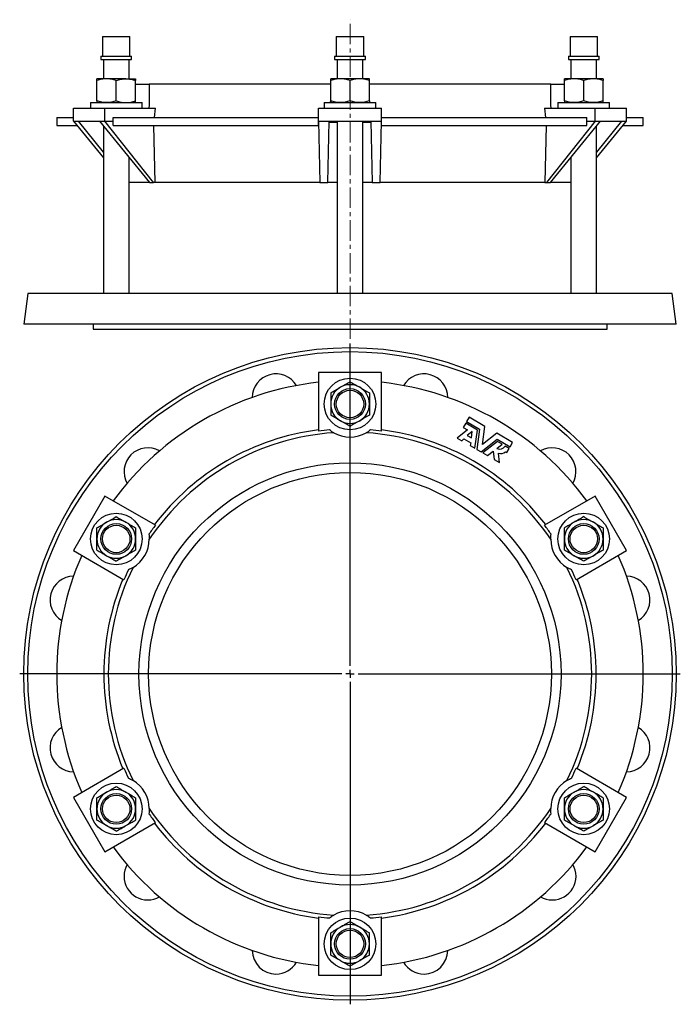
# Model space of a CAD drawing. Header units: millimetres. Extents: x 17 to 840, y -526 to 602.
# Tile 1 of 2: x 17 to 427, y -9 to 602. Entities that reach past the tile are written whole.
import ezdxf

# ---------------------------------------------------------------- set-up
doc = ezdxf.new("R2010")
doc.units = ezdxf.units.MM
doc.linetypes.add('CENTERX2', pattern=[20.32, 12.7, -2.54, 2.54, -2.54])
doc.layers.add('FORMAT', color=7, linetype='Continuous')

# ---------------------------------------------------------------- blocks, each defined once
blk = doc.blocks.new('SW_CENTERMARKSYMBOL_0')
at = {"layer": 'FORMAT', "color": 0}
for p, q in [((0, 5), (0, 205)), ((-5, 0), (-205, 0)), ((0, 0), (-2.5, 0)), ((0, 0), (0, 2.5)), ((0, 0), (0, -2.5)), ((0, 0), (2.5, 0)), ((5, 0), (205, 0)), ((0, -5), (0, -205))]:
    blk.add_line(p, q, dxfattribs=at)

msp = doc.modelspace()

# ---------------------------------------------------------------- linework, layer by layer
at = {"color": 7, "linetype": 'Continuous', "lineweight": 25}
for p, q in [((68.19, 592.01), (68.19, 579.74)), ((68.19, 592.01), (85.19, 592.01)), ((85.19, 579.74), (85.19, 592.01)), ((213.25, 592.01), (213.25, 579.74)), ((213.25, 592.01), (230.25, 592.01)), ((230.25, 579.74), (230.25, 592.01)), ((358.31, 592.01), (358.31, 579.74)), ((358.31, 592.01), (359.45, 592.01)), ((359.45, 592.01), (375.31, 592.01)), ((375.31, 579.74), (375.31, 592.01)), ((67.16, 579.74), (67.16, 577.74)), ((67.16, 579.74), (86.21, 579.74)), ((67.16, 577.74), (86.21, 577.74)), ((68.69, 577.74), (68.69, 565.81)), ((84.69, 565.81), (84.69, 577.74)), ((86.21, 577.74), (86.21, 579.74)), ((212.22, 579.74), (212.22, 577.74)), ((212.22, 579.74), (231.27, 579.74)), ((212.22, 577.74), (231.27, 577.74)), ((213.75, 577.74), (213.75, 565.81)), ((229.75, 565.81), (229.75, 577.74)), ((231.27, 577.74), (231.27, 579.74)), ((357.28, 579.74), (357.28, 577.74)), ((357.28, 579.74), (358.56, 579.74)), ((357.28, 577.74), (358.56, 577.74)), ((358.56, 579.74), (376.33, 579.74)), ((358.56, 577.74), (376.33, 577.74)), ((358.81, 577.74), (358.81, 565.81)), ((374.81, 565.81), (374.81, 577.74)), ((376.33, 577.74), (376.33, 579.74)), ((70.69, 565.81), (64.69, 565.81)), ((64.69, 552.08), (64.69, 564.74)), ((82.69, 565.81), (70.69, 565.81)), ((76.69, 552.08), (76.69, 564.74)), ((82.69, 565.81), (88.69, 565.81)), ((88.69, 552.08), (88.69, 564.74)), ((88.69, 562.51), (97.19, 562.51)), ((209.75, 562.51), (97.19, 562.51)), ((215.75, 565.81), (209.75, 565.81)), ((209.75, 552.08), (209.75, 564.74)), ((227.75, 565.81), (215.75, 565.81)), ((221.75, 552.08), (221.75, 564.74)), ((233.75, 565.81), (227.75, 565.81)), ((233.75, 552.08), (233.75, 564.74)), ((346.31, 562.51), (233.75, 562.51)), ((346.31, 562.51), (354.81, 562.51)), ((360.81, 565.81), (354.81, 565.81)), ((354.81, 552.08), (354.81, 564.74)), ((372.81, 565.81), (360.81, 565.81)), ((366.81, 552.08), (366.81, 564.74)), ((378.81, 565.81), (372.81, 565.81)), ((378.81, 552.08), (378.81, 564.74)), ((60.69, 551.01), (60.69, 547.51)), ((60.69, 551.01), (61.34, 551.01)), ((61.34, 551.01), (92.69, 551.01)), ((92.69, 547.51), (92.69, 551.01)), ((205.75, 551.01), (205.75, 547.51)), ((205.75, 551.01), (217.97, 551.01)), ((217.97, 551.01), (237.75, 551.01)), ((237.75, 547.51), (237.75, 551.01)), ((350.81, 551.01), (350.81, 547.51)), ((350.81, 551.01), (378.38, 551.01)), ((378.38, 551.01), (382.81, 551.01)), ((382.81, 547.51), (382.81, 551.01)), ((50.05, 539.51), (50.05, 547.51)), ((50.05, 547.51), (69.55, 547.51)), ((69.55, 539.51), (69.55, 547.51)), ((69.55, 547.51), (100.97, 547.51)), ((100.32, 541.81), (100.97, 547.51)), ((202.25, 539.51), (202.25, 547.51)), ((202.25, 547.51), (241.25, 547.51)), ((241.25, 539.51), (241.25, 547.51)), ((342.52, 547.51), (343.18, 541.81)), ((342.52, 547.51), (373.94, 547.51)), ((373.94, 539.51), (373.94, 547.51)), ((373.94, 547.51), (393.44, 547.51)), ((393.44, 539.51), (393.44, 547.51)), ((39.75, 541.81), (39.75, 536.81)), ((39.75, 541.81), (50.05, 541.81)), ((50.05, 539.51), (53.35, 539.51)), ((50.05, 539.51), (68.69, 516.73)), ((53.35, 539.51), (66.25, 539.51)), ((68.69, 520.26), (53.35, 539.51)), ((66.25, 539.51), (69.55, 539.51)), ((66.25, 539.51), (97.34, 501.51)), ((69.55, 539.51), (74.79, 539.51)), ((99.84, 501.51), (69.55, 539.51)), ((74.79, 539.51), (74.79, 541.81)), ((74.79, 541.81), (202.25, 541.81)), ((74.79, 536.81), (74.79, 539.51)), ((202.25, 539.51), (208.84, 539.51)), ((202.25, 539.51), (203.04, 501.51)), ((202.25, 536.81), (202.25, 539.51)), ((202.26, 538.76), (202.25, 538.76)), ((208.04, 501.51), (208.84, 539.51)), ((213.75, 538.76), (208.82, 538.76)), ((208.84, 539.51), (234.66, 539.51)), ((213.75, 539.51), (213.75, 432.51)), ((229.75, 432.51), (229.75, 539.51)), ((234.67, 538.76), (229.75, 538.76)), ((234.66, 539.51), (235.45, 501.51)), ((234.66, 539.51), (241.25, 539.51)), ((240.45, 501.51), (241.25, 539.51)), ((241.25, 538.76), (241.23, 538.76)), ((241.25, 541.81), (368.71, 541.81)), ((241.25, 536.81), (241.25, 539.51)), ((373.94, 539.51), (343.65, 501.51)), ((346.15, 501.51), (377.24, 539.51)), ((368.71, 539.51), (368.71, 541.81)), ((368.71, 536.81), (368.71, 539.51)), ((368.71, 539.51), (373.94, 539.51)), ((373.94, 539.51), (377.24, 539.51)), ((390.15, 539.51), (374.81, 520.26)), ((374.81, 516.73), (393.44, 539.51)), ((377.24, 539.51), (390.15, 539.51)), ((390.15, 539.51), (393.44, 539.51)), ((393.44, 541.81), (403.75, 541.81)), ((403.75, 536.81), (403.75, 541.81)), ((39.75, 536.81), (52.26, 536.81)), ((68.69, 536.54), (68.69, 432.51)), ((74.79, 536.81), (202.25, 536.81)), ((100.9, 501.51), (100.01, 536.81)), ((241.25, 536.81), (368.71, 536.81)), ((343.49, 536.81), (342.59, 501.51)), ((374.81, 432.51), (374.81, 536.54)), ((391.24, 536.81), (403.75, 536.81)), ((84.69, 432.51), (84.69, 516.98)), ((358.81, 516.98), (358.81, 432.51)), ((97.34, 501.51), (84.69, 501.51)), ((97.34, 501.51), (99.84, 501.51)), ((100.9, 501.51), (99.84, 501.51)), ((203.04, 501.51), (100.9, 501.51)), ((203.04, 501.51), (208.04, 501.51)), ((213.75, 501.51), (208.04, 501.51)), ((235.45, 501.51), (229.75, 501.51)), ((235.45, 501.51), (240.45, 501.51)), ((342.59, 501.51), (240.45, 501.51)), ((342.59, 501.51), (343.65, 501.51)), ((343.65, 501.51), (346.15, 501.51)), ((358.81, 501.51), (346.15, 501.51)), ((21.75, 432.51), (19.25, 413.51)), ((421.75, 432.51), (21.75, 432.51)), ((424.25, 413.51), (421.75, 432.51)), ((424.25, 413.51), (19.25, 413.51)), ((62.25, 413.51), (62.25, 410.51)), ((62.25, 410.51), (221.75, 410.51)), ((221.75, 410.51), (381.25, 410.51)), ((381.25, 410.51), (381.25, 413.51)), ((241.25, 383.48), (202.25, 383.48)), ((202.25, 383.48), (202.25, 347.19)), ((241.25, 347.19), (241.25, 383.48)), ((295.68, 355.73), (294.14, 353.06)), ((305.52, 350.05), (295.68, 355.73)), ((293.54, 352.03), (292.06, 349.46)), ((292.06, 349.46), (294.59, 348)), ((300.86, 347.8), (293.54, 352.03)), ((294.14, 353.06), (302.15, 348.43)), ((302.15, 348.43), (300.42, 335.84)), ((303.99, 338.92), (305.52, 350.05)), ((294.59, 348), (288.25, 342.86)), ((288.25, 342.86), (291.11, 341.21)), ((291.11, 341.21), (292.47, 342.31)), ((292.47, 342.31), (296.66, 339.89)), ((297.62, 346.87), (294.55, 344.38)), ((294.55, 344.38), (297.08, 342.91)), ((297.08, 342.91), (297.62, 346.87)), ((299.3, 336.48), (300.86, 347.8)), ((312.86, 345.81), (303.99, 338.92)), ((322.7, 340.13), (312.86, 345.81)), ((296.66, 339.89), (296.42, 338.15)), ((296.42, 338.15), (299.3, 336.48)), ((303.11, 334.29), (313.15, 342.09)), ((313.24, 340.66), (304.22, 333.64)), ((312.83, 336.44), (316.13, 338.99)), ((313.15, 342.09), (321.16, 337.46)), ((316.13, 338.99), (313.24, 340.66)), ((320.56, 336.43), (317.99, 337.92)), ((319.08, 333.86), (320.56, 336.43)), ((321.16, 337.46), (322.7, 340.13)), ((300.42, 335.84), (303.11, 334.29)), ((304.22, 333.64), (307.1, 331.98)), ((307.1, 331.98), (310.65, 334.74)), ((310.65, 334.74), (311.28, 329.57)), ((314.63, 327.64), (313.91, 333.49)), ((318.31, 334.3), (319.08, 333.86)), ((311.28, 329.57), (314.63, 327.64)), ((69.55, 306.86), (50.05, 273.09)), ((100.97, 288.72), (69.55, 306.86)), ((373.94, 306.86), (342.52, 288.72)), ((393.44, 273.09), (373.94, 306.86)), ((50.05, 273.09), (81.47, 254.95)), ((362.02, 254.95), (393.44, 273.09)), ((81.47, 138), (50.05, 119.86)), ((393.44, 119.86), (362.02, 138)), ((50.05, 119.86), (69.55, 86.09)), ((373.94, 86.09), (393.44, 119.86)), ((69.55, 86.09), (100.97, 104.23)), ((342.52, 104.23), (373.94, 86.09)), ((202.25, 45.76), (202.25, 9.48)), ((241.25, 9.48), (241.25, 45.76)), ((202.25, 9.48), (241.25, 9.48))]:
    msp.add_line(p, q, dxfattribs=at)
for centre, radius in [((221.75, 196.48), 202.5), ((221.75, 196.48), 200), ((221.75, 363.98), 16), ((221.75, 363.98), 9.53), ((221.75, 363.98), 8.5), ((221.75, 196.48), 131), ((221.75, 196.48), 125), ((76.69, 280.23), 16), ((366.81, 280.23), 16), ((76.69, 280.23), 9.53), ((76.69, 280.23), 8.5), ((366.81, 280.23), 9.52), ((366.81, 280.23), 8.5), ((76.69, 112.73), 16), ((366.81, 112.73), 16), ((76.69, 112.73), 9.53), ((366.81, 112.73), 9.52), ((76.69, 112.73), 8.5), ((366.81, 112.73), 8.5), ((221.75, 28.98), 16), ((221.75, 28.98), 9.53), ((221.75, 28.98), 8.5)]:
    msp.add_circle(centre, radius, dxfattribs=at)
for centre, radius, start, end in [((175.81, 367.93), 14.75, 30.50977, 179.49023), ((267.69, 367.93), 14.75, 0.50977, 149.49023), ((221.75, 196.48), 182, 96.15064, 143.84936), ((221.75, 363.98), 12, 120, 180), ((221.75, 363.98), 12, 60, 120), ((221.75, 363.98), 12, 0, 60), ((221.75, 196.48), 182, 36.15064, 83.84936), ((221.75, 363.98), 12, 180, 240), ((221.75, 363.98), 12, 300, 0), ((221.75, 363.98), 12, 240, 300), ((221.75, 196.48), 150, 93.86015, 146.13985), ((221.75, 196.48), 152.73, 97.33557, 142.66443), ((221.75, 196.48), 151.97, 94.80892, 97.37199), ((221.75, 363.98), 20.5, 240.48869, 299.51131), ((221.75, 196.48), 150, 33.86015, 86.13985), ((221.75, 196.48), 151.97, 82.62801, 85.19108), ((221.75, 196.48), 152.73, 37.33557, 82.66443), ((96.24, 321.99), 14.75, 60.50977, 209.49023), ((314.65, 339.85), 3.86, 242.05228, 330), ((347.26, 321.99), 14.75, 330.50977, 119.49023), ((315.36, 337.94), 4.68, 251.99113, 309.07517), ((76.69, 280.23), 12, 120, 180), ((76.69, 280.23), 12, 60, 120), ((76.69, 280.23), 12, 0, 60), ((221.75, 196.48), 151.97, 142.62801, 145.19108), ((221.75, 196.48), 151.97, 34.80892, 37.37199), ((366.81, 280.23), 12, 120, 180), ((366.81, 280.23), 12, 60, 120), ((366.81, 280.23), 12, 0, 60), ((76.69, 280.23), 12, 180, 240), ((76.69, 280.23), 12, 300, 0), ((76.69, 280.23), 20.5, 300.48869, 359.51131), ((366.81, 280.23), 20.5, 180.48869, 239.51131), ((366.81, 280.23), 12, 180, 240), ((366.81, 280.23), 12, 300, 0), ((221.75, 196.48), 182, 156.15064, 203.84936), ((76.69, 280.23), 12, 240, 300), ((366.81, 280.23), 12, 240, 300), ((221.75, 196.48), 182, 336.15064, 23.84936), ((50.3, 242.42), 14.75, 90.50977, 239.49023), ((221.75, 196.48), 150, 153.86015, 206.13985), ((221.75, 196.48), 151.97, 154.80892, 157.37199), ((221.75, 196.48), 150, 333.86015, 26.13985), ((221.75, 196.48), 151.97, 22.62801, 25.19108), ((393.2, 242.42), 14.75, 300.50977, 89.49023), ((221.75, 196.48), 152.73, 157.33557, 202.66443), ((221.75, 196.48), 152.73, 337.33557, 22.66443), ((50.3, 150.54), 14.75, 120.50977, 269.49023), ((393.2, 150.54), 14.75, 270.50977, 59.49023), ((221.75, 196.48), 151.97, 202.62801, 205.19108), ((221.75, 196.48), 151.97, 334.80892, 337.37199), ((76.69, 112.73), 20.5, 0.48869, 59.51131), ((366.81, 112.73), 20.5, 120.48869, 179.51131), ((76.69, 112.73), 12, 120, 180), ((76.69, 112.73), 12, 60, 120), ((76.69, 112.73), 12, 0, 60), ((366.81, 112.73), 12, 120, 180), ((366.81, 112.73), 12, 60, 120), ((366.81, 112.73), 12, 0, 60), ((76.69, 112.73), 12, 180, 240), ((76.69, 112.73), 12, 300, 0), ((221.75, 196.48), 150, 213.86015, 266.13985), ((221.75, 196.48), 150, 273.86015, 326.13985), ((366.81, 112.73), 12, 180, 240), ((366.81, 112.73), 12, 300, 0), ((221.75, 196.48), 151.97, 214.80892, 217.37199), ((221.75, 196.48), 151.97, 322.62801, 325.19108), ((76.69, 112.73), 12, 240, 300), ((221.75, 196.48), 152.73, 217.33557, 262.66443), ((221.75, 196.48), 152.73, 277.33557, 322.66443), ((366.81, 112.73), 12, 240, 300), ((221.75, 196.48), 182, 216.15064, 263.84936), ((221.75, 196.48), 182, 276.15064, 323.84936), ((96.24, 70.96), 14.75, 150.50977, 270), ((347.26, 70.96), 14.75, 270, 29.49023), ((96.24, 70.96), 14.75, 270, 299.49023), ((347.26, 70.96), 14.75, 240.50977, 270), ((221.75, 28.98), 20.5, 60.48869, 119.51131), ((221.75, 196.48), 151.97, 262.62801, 265.19108), ((221.75, 196.48), 151.97, 274.80892, 277.37199), ((221.75, 28.98), 12, 120, 180), ((221.75, 28.98), 12, 60, 120), ((221.75, 28.98), 12, 0, 60), ((175.81, 25.02), 14.75, 180.50977, 270), ((221.75, 28.98), 12, 180, 240), ((221.75, 28.98), 12, 300, 0), ((267.69, 25.02), 14.75, 270, 359.49023), ((221.75, 28.98), 12, 240, 300), ((175.81, 25.02), 14.75, 270, 329.49023), ((267.69, 25.02), 14.75, 210.50977, 270)]:
    msp.add_arc(centre, radius, start, end, dxfattribs=at)
for points, knots in [([(70.69, 565.81), (70.18, 565.81), (69.67, 565.79), (68.66, 565.69), (68.15, 565.61), (66.65, 565.33), (65.67, 565.07), (64.69, 564.74)], [0, 0, 0, 0, 0.25, 0.25, 0.5, 0.5, 1, 1, 1, 1]), ([(64.69, 564.74), (64.69, 565.07), (64.69, 565.34), (64.69, 565.71), (64.69, 565.81), (64.69, 565.81)], [0, 0, 0, 0, 0.5, 0.5, 1, 1, 1, 1]), ([(76.69, 564.74), (75.71, 565.07), (74.72, 565.34), (72.72, 565.71), (71.71, 565.81), (70.69, 565.81)], [0, 0, 0, 0, 0.5, 0.5, 1, 1, 1, 1]), ([(76.69, 564.74), (77.66, 565.06), (78.66, 565.34), (80.67, 565.71), (81.67, 565.81), (82.69, 565.81)], [0, 0, 0, 0, 0.5, 0.5, 1, 1, 1, 1]), ([(82.69, 565.81), (83.2, 565.81), (83.7, 565.79), (84.73, 565.69), (85.23, 565.61), (86.74, 565.33), (87.72, 565.06), (88.69, 564.74)], [0, 0, 0, 0, 0.25, 0.25, 0.5, 0.5, 1, 1, 1, 1]), ([(88.69, 565.81), (88.69, 565.81), (88.69, 565.79), (88.69, 565.69), (88.69, 565.61), (88.69, 565.33), (88.69, 565.07), (88.69, 564.74)], [0, 0, 0, 0, 0.25, 0.25, 0.5, 0.5, 1, 1, 1, 1]), ([(97.19, 562.51), (97.19, 560.02), (97.17, 557.53), (97.09, 552.53), (97.04, 550.02), (96.97, 547.51)], [0, 0, 0, 0, 0.5, 0.5, 1, 1, 1, 1]), ([(215.75, 565.81), (215.24, 565.81), (214.73, 565.79), (213.72, 565.69), (213.21, 565.61), (211.71, 565.33), (210.73, 565.07), (209.75, 564.74)], [0, 0, 0, 0, 0.25, 0.25, 0.5, 0.5, 1, 1, 1, 1]), ([(209.75, 564.74), (209.75, 565.06), (209.75, 565.34), (209.75, 565.71), (209.75, 565.81), (209.75, 565.81)], [0, 0, 0, 0, 0.5, 0.5, 1, 1, 1, 1]), ([(221.75, 564.74), (220.77, 565.07), (219.78, 565.34), (217.78, 565.71), (216.77, 565.81), (215.75, 565.81)], [0, 0, 0, 0, 0.5, 0.5, 1, 1, 1, 1]), ([(227.75, 565.81), (227.24, 565.81), (226.73, 565.79), (225.72, 565.69), (225.21, 565.61), (223.71, 565.33), (222.73, 565.07), (221.75, 564.74)], [0, 0, 0, 0, 0.25, 0.25, 0.5, 0.5, 1, 1, 1, 1]), ([(233.75, 564.74), (232.77, 565.07), (231.78, 565.34), (229.78, 565.71), (228.77, 565.81), (227.75, 565.81)], [0, 0, 0, 0, 0.5, 0.5, 1, 1, 1, 1]), ([(233.75, 564.74), (233.75, 565.06), (233.75, 565.34), (233.75, 565.71), (233.75, 565.81), (233.75, 565.81)], [0, 0, 0, 0, 0.5, 0.5, 1, 1, 1, 1]), ([(346.53, 547.51), (346.46, 550.02), (346.4, 552.53), (346.32, 557.53), (346.3, 560.02), (346.31, 562.51)], [0, 0, 0, 0, 0.5, 0.5, 1, 1, 1, 1]), ([(360.81, 565.81), (360.3, 565.81), (359.79, 565.79), (358.77, 565.69), (358.26, 565.61), (356.76, 565.33), (355.78, 565.06), (354.81, 564.74)], [0, 0, 0, 0, 0.25, 0.25, 0.5, 0.5, 1, 1, 1, 1]), ([(354.81, 564.74), (354.81, 565.07), (354.81, 565.34), (354.81, 565.71), (354.81, 565.81), (354.81, 565.81)], [0, 0, 0, 0, 0.5, 0.5, 1, 1, 1, 1]), ([(366.81, 564.74), (365.83, 565.06), (364.83, 565.34), (362.83, 565.71), (361.82, 565.81), (360.81, 565.81)], [0, 0, 0, 0, 0.5, 0.5, 1, 1, 1, 1]), ([(372.81, 565.81), (372.3, 565.81), (371.79, 565.79), (370.77, 565.69), (370.27, 565.61), (368.77, 565.33), (367.79, 565.07), (366.81, 564.74)], [0, 0, 0, 0, 0.25, 0.25, 0.5, 0.5, 1, 1, 1, 1]), ([(378.81, 564.74), (377.83, 565.07), (376.84, 565.34), (374.84, 565.71), (373.83, 565.81), (372.81, 565.81)], [0, 0, 0, 0, 0.5, 0.5, 1, 1, 1, 1]), ([(378.81, 565.81), (378.81, 565.81), (378.81, 565.79), (378.81, 565.69), (378.81, 565.61), (378.81, 565.33), (378.81, 565.07), (378.81, 564.74)], [0, 0, 0, 0, 0.25, 0.25, 0.5, 0.5, 1, 1, 1, 1]), ([(70.69, 551.01), (70.18, 551.01), (69.67, 551.04), (68.66, 551.13), (68.15, 551.21), (66.65, 551.49), (65.67, 551.76), (64.69, 552.08)], [0, 0, 0, 0, 0.25, 0.25, 0.5, 0.5, 1, 1, 1, 1]), ([(64.69, 552.08), (64.69, 551.76), (64.69, 551.49), (64.69, 551.11), (64.69, 551.01), (64.69, 551.01)], [0, 0, 0, 0, 0.5, 0.5, 1, 1, 1, 1]), ([(76.69, 552.08), (75.71, 551.76), (74.72, 551.49), (72.72, 551.11), (71.71, 551.01), (70.69, 551.01)], [0, 0, 0, 0, 0.5, 0.5, 1, 1, 1, 1]), ([(76.69, 552.08), (77.66, 551.76), (78.66, 551.48), (80.67, 551.11), (81.67, 551.01), (82.69, 551.01)], [0, 0, 0, 0, 0.5, 0.5, 1, 1, 1, 1]), ([(82.69, 551.01), (83.2, 551.01), (83.7, 551.04), (84.73, 551.13), (85.23, 551.21), (86.74, 551.49), (87.72, 551.76), (88.69, 552.08)], [0, 0, 0, 0, 0.25, 0.25, 0.5, 0.5, 1, 1, 1, 1]), ([(88.69, 551.01), (88.69, 551.01), (88.69, 551.04), (88.69, 551.13), (88.69, 551.21), (88.69, 551.49), (88.69, 551.76), (88.69, 552.08)], [0, 0, 0, 0, 0.25, 0.25, 0.5, 0.5, 1, 1, 1, 1]), ([(209.55, 551.01), (209.57, 551.1), (209.63, 551.49), (209.69, 551.88), (209.75, 552.19)], [0, 0, 0, 0, 0.221554, 1, 1, 1, 1]), ([(215.75, 551.01), (215.24, 551.01), (214.73, 551.04), (213.72, 551.13), (213.21, 551.21), (211.71, 551.49), (210.73, 551.76), (209.75, 552.08)], [0, 0, 0, 0, 0.25, 0.25, 0.5, 0.5, 1, 1, 1, 1]), ([(209.75, 552.08), (209.75, 551.76), (209.75, 551.48), (209.75, 551.11), (209.75, 551.01), (209.75, 551.01)], [0, 0, 0, 0, 0.5, 0.5, 1, 1, 1, 1]), ([(221.75, 552.08), (220.77, 551.76), (219.78, 551.49), (217.78, 551.11), (216.77, 551.01), (215.75, 551.01)], [0, 0, 0, 0, 0.5, 0.5, 1, 1, 1, 1]), ([(227.75, 551.01), (227.24, 551.01), (226.73, 551.04), (225.72, 551.13), (225.21, 551.21), (223.71, 551.49), (222.73, 551.76), (221.75, 552.08)], [0, 0, 0, 0, 0.25, 0.25, 0.5, 0.5, 1, 1, 1, 1]), ([(233.75, 552.08), (232.77, 551.76), (231.78, 551.49), (229.78, 551.11), (228.77, 551.01), (227.75, 551.01)], [0, 0, 0, 0, 0.5, 0.5, 1, 1, 1, 1]), ([(233.75, 552.19), (233.8, 551.88), (233.87, 551.49), (233.93, 551.1), (233.94, 551.01)], [0, 0, 0, 0, 0.776019, 1, 1, 1, 1]), ([(233.75, 552.08), (233.75, 551.76), (233.75, 551.48), (233.75, 551.11), (233.75, 551.01), (233.75, 551.01)], [0, 0, 0, 0, 0.5, 0.5, 1, 1, 1, 1]), ([(360.81, 551.01), (360.3, 551.01), (359.79, 551.04), (358.77, 551.13), (358.26, 551.21), (356.76, 551.49), (355.78, 551.76), (354.81, 552.08)], [0, 0, 0, 0, 0.25, 0.25, 0.5, 0.5, 1, 1, 1, 1]), ([(354.81, 552.08), (354.81, 551.76), (354.81, 551.49), (354.81, 551.11), (354.81, 551.01), (354.81, 551.01)], [0, 0, 0, 0, 0.5, 0.5, 1, 1, 1, 1]), ([(366.81, 552.08), (365.83, 551.76), (364.83, 551.48), (362.83, 551.11), (361.82, 551.01), (360.81, 551.01)], [0, 0, 0, 0, 0.5, 0.5, 1, 1, 1, 1]), ([(372.81, 551.01), (372.3, 551.01), (371.79, 551.04), (370.77, 551.13), (370.27, 551.21), (368.77, 551.49), (367.79, 551.76), (366.81, 552.08)], [0, 0, 0, 0, 0.25, 0.25, 0.5, 0.5, 1, 1, 1, 1]), ([(378.81, 552.08), (377.83, 551.76), (376.84, 551.49), (374.84, 551.11), (373.83, 551.01), (372.81, 551.01)], [0, 0, 0, 0, 0.5, 0.5, 1, 1, 1, 1]), ([(378.81, 551.01), (378.81, 551.01), (378.81, 551.04), (378.81, 551.13), (378.81, 551.21), (378.81, 551.49), (378.81, 551.76), (378.81, 552.08)], [0, 0, 0, 0, 0.25, 0.25, 0.5, 0.5, 1, 1, 1, 1]), ([(209.75, 370.9), (210.73, 371.47), (211.72, 372.04), (213.72, 373.2), (214.73, 373.78), (215.75, 374.37)], [0, 0, 0, 0, 0.5, 0.5, 1, 1, 1, 1]), ([(215.75, 374.37), (216.26, 374.66), (216.77, 374.96), (217.78, 375.54), (218.28, 375.83), (219.78, 376.7), (220.77, 377.27), (221.75, 377.83)], [0, 0, 0, 0, 0.25, 0.25, 0.5, 0.5, 1, 1, 1, 1]), ([(221.75, 377.83), (222.73, 377.27), (223.72, 376.69), (225.72, 375.54), (226.73, 374.96), (227.75, 374.37)], [0, 0, 0, 0, 0.5, 0.5, 1, 1, 1, 1]), ([(227.75, 374.37), (228.26, 374.07), (228.77, 373.78), (229.78, 373.19), (230.28, 372.9), (231.78, 372.04), (232.77, 371.47), (233.75, 370.9)], [0, 0, 0, 0, 0.25, 0.25, 0.5, 0.5, 1, 1, 1, 1]), ([(209.75, 370.9), (209.75, 369.78), (209.75, 368.62), (209.75, 366.31), (209.75, 365.15), (209.75, 363.98)], [0, 0, 0, 0, 0.5, 0.5, 1, 1, 1, 1]), ([(233.75, 370.9), (233.75, 369.78), (233.75, 368.62), (233.75, 366.31), (233.75, 365.15), (233.75, 363.98)], [0, 0, 0, 0, 0.5, 0.5, 1, 1, 1, 1]), ([(209.75, 363.98), (209.75, 363.39), (209.75, 362.8), (209.75, 361.62), (209.75, 361.04), (209.75, 359.3), (209.75, 358.17), (209.75, 357.05)], [0, 0, 0, 0, 0.25, 0.25, 0.5, 0.5, 1, 1, 1, 1]), ([(233.75, 363.98), (233.75, 363.39), (233.75, 362.8), (233.75, 361.62), (233.75, 361.04), (233.75, 359.3), (233.75, 358.17), (233.75, 357.05)], [0, 0, 0, 0, 0.25, 0.25, 0.5, 0.5, 1, 1, 1, 1]), ([(215.75, 353.58), (215.24, 353.88), (214.73, 354.17), (213.72, 354.76), (213.21, 355.05), (211.71, 355.91), (210.73, 356.48), (209.75, 357.05)], [0, 0, 0, 0, 0.25, 0.25, 0.5, 0.5, 1, 1, 1, 1]), ([(233.75, 357.05), (232.77, 356.48), (231.78, 355.91), (229.78, 354.76), (228.77, 354.17), (227.75, 353.58)], [0, 0, 0, 0, 0.5, 0.5, 1, 1, 1, 1]), ([(221.75, 350.12), (220.77, 350.69), (219.78, 351.26), (217.78, 352.41), (216.77, 352.99), (215.75, 353.58)], [0, 0, 0, 0, 0.5, 0.5, 1, 1, 1, 1]), ([(227.75, 353.58), (227.24, 353.29), (226.73, 352.99), (225.72, 352.41), (225.21, 352.12), (223.71, 351.25), (222.73, 350.68), (221.75, 350.12)], [0, 0, 0, 0, 0.25, 0.25, 0.5, 0.5, 1, 1, 1, 1]), ([(211.65, 346.14), (211.13, 346.43), (210.66, 346.72), (209.79, 347.32), (209.39, 347.62), (209.01, 347.92)], [0, 0, 0, 0, 0.5, 0.5, 1, 1, 1, 1]), ([(234.49, 347.92), (234.11, 347.62), (233.71, 347.32), (232.83, 346.72), (232.36, 346.43), (231.85, 346.14)], [0, 0, 0, 0, 0.5, 0.5, 1, 1, 1, 1]), ([(70.69, 290.62), (71.2, 290.91), (71.71, 291.21), (72.72, 291.79), (73.22, 292.08), (74.72, 292.95), (75.71, 293.52), (76.69, 294.08)], [0, 0, 0, 0, 0.25, 0.25, 0.5, 0.5, 1, 1, 1, 1]), ([(76.69, 294.08), (77.66, 293.52), (78.66, 292.94), (80.67, 291.79), (81.67, 291.2), (82.69, 290.62)], [0, 0, 0, 0, 0.5, 0.5, 1, 1, 1, 1]), ([(366.81, 294.08), (365.83, 293.52), (364.83, 292.94), (362.83, 291.79), (361.82, 291.2), (360.81, 290.62)], [0, 0, 0, 0, 0.5, 0.5, 1, 1, 1, 1]), ([(366.81, 294.08), (367.79, 293.52), (368.78, 292.94), (370.78, 291.79), (371.78, 291.21), (372.81, 290.62)], [0, 0, 0, 0, 0.5, 0.5, 1, 1, 1, 1]), ([(64.69, 287.15), (65.67, 287.72), (66.66, 288.29), (68.66, 289.45), (69.67, 290.03), (70.69, 290.62)], [0, 0, 0, 0, 0.5, 0.5, 1, 1, 1, 1]), ([(82.69, 290.62), (83.2, 290.33), (83.7, 290.03), (84.73, 289.44), (85.23, 289.15), (86.74, 288.28), (87.72, 287.71), (88.69, 287.15)], [0, 0, 0, 0, 0.25, 0.25, 0.5, 0.5, 1, 1, 1, 1]), ([(360.81, 290.62), (360.3, 290.33), (359.79, 290.03), (358.77, 289.44), (358.26, 289.15), (356.76, 288.28), (355.78, 287.71), (354.81, 287.15)], [0, 0, 0, 0, 0.25, 0.25, 0.5, 0.5, 1, 1, 1, 1]), ([(372.81, 290.62), (373.32, 290.32), (373.83, 290.03), (374.84, 289.44), (375.34, 289.15), (376.84, 288.29), (377.83, 287.72), (378.81, 287.15)], [0, 0, 0, 0, 0.25, 0.25, 0.5, 0.5, 1, 1, 1, 1]), ([(64.69, 280.23), (64.69, 280.81), (64.69, 281.4), (64.69, 282.57), (64.69, 283.15), (64.69, 284.88), (64.69, 286.02), (64.69, 287.15)], [0, 0, 0, 0, 0.25, 0.25, 0.5, 0.5, 1, 1, 1, 1]), ([(88.69, 287.15), (88.69, 286.02), (88.69, 284.88), (88.69, 282.57), (88.69, 281.41), (88.69, 280.23)], [0, 0, 0, 0, 0.5, 0.5, 1, 1, 1, 1]), ([(96.97, 283.23), (97.04, 282.75), (97.09, 282.25), (97.17, 281.2), (97.19, 280.65), (97.19, 280.05)], [0, 0, 0, 0, 0.5, 0.5, 1, 1, 1, 1]), ([(346.31, 280.05), (346.3, 280.65), (346.32, 281.2), (346.4, 282.25), (346.46, 282.75), (346.53, 283.23)], [0, 0, 0, 0, 0.5, 0.5, 1, 1, 1, 1]), ([(354.81, 280.23), (354.81, 280.81), (354.81, 281.4), (354.81, 282.57), (354.81, 283.15), (354.81, 284.88), (354.81, 286.02), (354.81, 287.15)], [0, 0, 0, 0, 0.25, 0.25, 0.5, 0.5, 1, 1, 1, 1]), ([(378.81, 287.15), (378.81, 286.02), (378.81, 284.88), (378.81, 282.57), (378.81, 281.41), (378.81, 280.23)], [0, 0, 0, 0, 0.5, 0.5, 1, 1, 1, 1]), ([(64.69, 273.3), (64.69, 274.43), (64.69, 275.57), (64.69, 277.88), (64.69, 279.05), (64.69, 280.23)], [0, 0, 0, 0, 0.5, 0.5, 1, 1, 1, 1]), ([(88.69, 280.23), (88.69, 279.64), (88.69, 279.05), (88.69, 277.88), (88.69, 277.3), (88.69, 275.57), (88.69, 274.43), (88.69, 273.3)], [0, 0, 0, 0, 0.25, 0.25, 0.5, 0.5, 1, 1, 1, 1]), ([(354.81, 273.3), (354.81, 274.43), (354.81, 275.57), (354.81, 277.88), (354.81, 279.05), (354.81, 280.23)], [0, 0, 0, 0, 0.5, 0.5, 1, 1, 1, 1]), ([(378.81, 280.23), (378.81, 279.64), (378.81, 279.05), (378.81, 277.88), (378.81, 277.3), (378.81, 275.57), (378.81, 274.43), (378.81, 273.3)], [0, 0, 0, 0, 0.25, 0.25, 0.5, 0.5, 1, 1, 1, 1]), ([(64.69, 273.3), (65.66, 272.73), (66.66, 272.16), (68.67, 271), (69.67, 270.42), (70.69, 269.83)], [0, 0, 0, 0, 0.5, 0.5, 1, 1, 1, 1]), ([(70.69, 269.83), (71.2, 269.54), (71.7, 269.25), (72.73, 268.66), (73.23, 268.36), (74.74, 267.5), (75.72, 266.93), (76.69, 266.37)], [0, 0, 0, 0, 0.25, 0.25, 0.5, 0.5, 1, 1, 1, 1]), ([(82.69, 269.83), (82.18, 269.54), (81.67, 269.24), (80.66, 268.66), (80.15, 268.37), (78.65, 267.5), (77.67, 266.93), (76.69, 266.37)], [0, 0, 0, 0, 0.25, 0.25, 0.5, 0.5, 1, 1, 1, 1]), ([(88.69, 273.3), (87.71, 272.73), (86.72, 272.16), (84.72, 271.01), (83.71, 270.42), (82.69, 269.83)], [0, 0, 0, 0, 0.5, 0.5, 1, 1, 1, 1]), ([(360.81, 269.83), (360.3, 270.13), (359.79, 270.42), (358.77, 271.01), (358.27, 271.3), (356.77, 272.16), (355.79, 272.73), (354.81, 273.3)], [0, 0, 0, 0, 0.25, 0.25, 0.5, 0.5, 1, 1, 1, 1]), ([(366.81, 266.37), (365.83, 266.94), (364.84, 267.51), (362.84, 268.66), (361.83, 269.24), (360.81, 269.83)], [0, 0, 0, 0, 0.5, 0.5, 1, 1, 1, 1]), ([(372.81, 269.83), (372.3, 269.54), (371.79, 269.25), (370.77, 268.66), (370.26, 268.36), (368.76, 267.5), (367.78, 266.93), (366.81, 266.37)], [0, 0, 0, 0, 0.25, 0.25, 0.5, 0.5, 1, 1, 1, 1]), ([(378.81, 273.3), (377.83, 272.73), (376.83, 272.16), (374.83, 271), (373.82, 270.42), (372.81, 269.83)], [0, 0, 0, 0, 0.5, 0.5, 1, 1, 1, 1]), ([(87.09, 262.56), (86.58, 262.26), (86.09, 262), (85.14, 261.54), (84.68, 261.34), (84.23, 261.16)], [0, 0, 0, 0, 0.5, 0.5, 1, 1, 1, 1]), ([(359.27, 261.16), (358.82, 261.34), (358.36, 261.54), (357.41, 262), (356.92, 262.26), (356.41, 262.56)], [0, 0, 0, 0, 0.5, 0.5, 1, 1, 1, 1]), ([(84.23, 131.79), (84.68, 131.61), (85.14, 131.41), (86.09, 130.95), (86.58, 130.69), (87.09, 130.39)], [0, 0, 0, 0, 0.5, 0.5, 1, 1, 1, 1]), ([(356.41, 130.39), (356.92, 130.69), (357.41, 130.95), (358.36, 131.41), (358.82, 131.61), (359.27, 131.79)], [0, 0, 0, 0, 0.5, 0.5, 1, 1, 1, 1]), ([(64.69, 119.65), (65.66, 120.22), (66.66, 120.79), (68.67, 121.95), (69.67, 122.53), (70.69, 123.12)], [0, 0, 0, 0, 0.5, 0.5, 1, 1, 1, 1]), ([(70.69, 123.12), (71.2, 123.41), (71.7, 123.7), (72.73, 124.29), (73.23, 124.59), (74.74, 125.45), (75.72, 126.02), (76.69, 126.58)], [0, 0, 0, 0, 0.25, 0.25, 0.5, 0.5, 1, 1, 1, 1]), ([(76.69, 126.58), (77.67, 126.02), (78.66, 125.44), (80.66, 124.29), (81.67, 123.71), (82.69, 123.12)], [0, 0, 0, 0, 0.5, 0.5, 1, 1, 1, 1]), ([(82.69, 123.12), (83.2, 122.82), (83.71, 122.53), (84.72, 121.94), (85.22, 121.65), (86.72, 120.79), (87.71, 120.22), (88.69, 119.65)], [0, 0, 0, 0, 0.25, 0.25, 0.5, 0.5, 1, 1, 1, 1]), ([(354.81, 119.65), (355.79, 120.22), (356.78, 120.79), (358.78, 121.95), (359.78, 122.53), (360.81, 123.12)], [0, 0, 0, 0, 0.5, 0.5, 1, 1, 1, 1]), ([(360.81, 123.12), (361.32, 123.41), (361.83, 123.71), (362.84, 124.29), (363.34, 124.58), (364.84, 125.45), (365.83, 126.02), (366.81, 126.58)], [0, 0, 0, 0, 0.25, 0.25, 0.5, 0.5, 1, 1, 1, 1]), ([(372.81, 123.12), (372.3, 123.41), (371.79, 123.7), (370.77, 124.29), (370.26, 124.59), (368.76, 125.45), (367.78, 126.02), (366.81, 126.58)], [0, 0, 0, 0, 0.25, 0.25, 0.5, 0.5, 1, 1, 1, 1]), ([(378.81, 119.65), (377.83, 120.22), (376.83, 120.79), (374.83, 121.95), (373.82, 122.53), (372.81, 123.12)], [0, 0, 0, 0, 0.5, 0.5, 1, 1, 1, 1]), ([(64.69, 112.73), (64.69, 113.31), (64.69, 113.9), (64.69, 115.07), (64.69, 115.65), (64.69, 117.38), (64.69, 118.52), (64.69, 119.65)], [0, 0, 0, 0, 0.25, 0.25, 0.5, 0.5, 1, 1, 1, 1]), ([(88.69, 119.65), (88.69, 118.52), (88.69, 117.38), (88.69, 115.07), (88.69, 113.91), (88.69, 112.73)], [0, 0, 0, 0, 0.5, 0.5, 1, 1, 1, 1]), ([(354.81, 112.73), (354.81, 113.31), (354.81, 113.9), (354.81, 115.07), (354.81, 115.65), (354.81, 117.38), (354.81, 118.52), (354.81, 119.65)], [0, 0, 0, 0, 0.25, 0.25, 0.5, 0.5, 1, 1, 1, 1]), ([(378.81, 119.65), (378.81, 118.52), (378.81, 117.38), (378.81, 115.07), (378.81, 113.91), (378.81, 112.73)], [0, 0, 0, 0, 0.5, 0.5, 1, 1, 1, 1]), ([(64.69, 105.8), (64.69, 106.93), (64.69, 108.07), (64.69, 110.38), (64.69, 111.55), (64.69, 112.73)], [0, 0, 0, 0, 0.5, 0.5, 1, 1, 1, 1]), ([(88.69, 112.73), (88.69, 112.14), (88.69, 111.55), (88.69, 110.38), (88.69, 109.8), (88.69, 108.07), (88.69, 106.93), (88.69, 105.8)], [0, 0, 0, 0, 0.25, 0.25, 0.5, 0.5, 1, 1, 1, 1]), ([(97.19, 112.9), (97.19, 112.31), (97.17, 111.75), (97.09, 110.7), (97.04, 110.2), (96.97, 109.72)], [0, 0, 0, 0, 0.5, 0.5, 1, 1, 1, 1]), ([(346.53, 109.72), (346.46, 110.2), (346.4, 110.7), (346.32, 111.75), (346.3, 112.31), (346.31, 112.9)], [0, 0, 0, 0, 0.5, 0.5, 1, 1, 1, 1]), ([(354.81, 105.8), (354.81, 106.93), (354.81, 108.07), (354.81, 110.38), (354.81, 111.55), (354.81, 112.73)], [0, 0, 0, 0, 0.5, 0.5, 1, 1, 1, 1]), ([(378.81, 112.73), (378.81, 112.14), (378.81, 111.55), (378.81, 110.38), (378.81, 109.8), (378.81, 108.07), (378.81, 106.93), (378.81, 105.8)], [0, 0, 0, 0, 0.25, 0.25, 0.5, 0.5, 1, 1, 1, 1]), ([(70.69, 102.33), (70.18, 102.63), (69.67, 102.92), (68.66, 103.51), (68.15, 103.8), (66.65, 104.66), (65.67, 105.23), (64.69, 105.8)], [0, 0, 0, 0, 0.25, 0.25, 0.5, 0.5, 1, 1, 1, 1]), ([(82.69, 102.33), (83.2, 102.63), (83.7, 102.92), (84.73, 103.51), (85.23, 103.8), (86.74, 104.67), (87.72, 105.24), (88.69, 105.8)], [0, 0, 0, 0, 0.25, 0.25, 0.5, 0.5, 1, 1, 1, 1]), ([(360.81, 102.33), (360.3, 102.63), (359.79, 102.92), (358.77, 103.51), (358.26, 103.8), (356.76, 104.67), (355.78, 105.24), (354.81, 105.8)], [0, 0, 0, 0, 0.25, 0.25, 0.5, 0.5, 1, 1, 1, 1]), ([(378.81, 105.8), (377.83, 105.23), (376.84, 104.66), (374.84, 103.51), (373.83, 102.92), (372.81, 102.33)], [0, 0, 0, 0, 0.5, 0.5, 1, 1, 1, 1]), ([(76.69, 98.87), (75.71, 99.44), (74.72, 100.01), (72.72, 101.16), (71.71, 101.74), (70.69, 102.33)], [0, 0, 0, 0, 0.5, 0.5, 1, 1, 1, 1]), ([(76.69, 98.87), (77.66, 99.43), (78.66, 100.01), (80.67, 101.17), (81.67, 101.75), (82.69, 102.33)], [0, 0, 0, 0, 0.5, 0.5, 1, 1, 1, 1]), ([(366.81, 98.87), (365.83, 99.43), (364.83, 100.01), (362.83, 101.17), (361.82, 101.75), (360.81, 102.33)], [0, 0, 0, 0, 0.5, 0.5, 1, 1, 1, 1]), ([(372.81, 102.33), (372.3, 102.04), (371.79, 101.74), (370.77, 101.16), (370.27, 100.87), (368.77, 100), (367.79, 99.43), (366.81, 98.87)], [0, 0, 0, 0, 0.25, 0.25, 0.5, 0.5, 1, 1, 1, 1]), ([(209.01, 45.04), (209.39, 45.34), (209.79, 45.63), (210.66, 46.23), (211.13, 46.52), (211.65, 46.82)], [0, 0, 0, 0, 0.5, 0.5, 1, 1, 1, 1]), ([(215.75, 39.37), (216.26, 39.66), (216.77, 39.96), (217.78, 40.54), (218.28, 40.83), (219.78, 41.7), (220.77, 42.27), (221.75, 42.83)], [0, 0, 0, 0, 0.25, 0.25, 0.5, 0.5, 1, 1, 1, 1]), ([(221.75, 42.83), (222.73, 42.27), (223.72, 41.69), (225.72, 40.54), (226.73, 39.96), (227.75, 39.37)], [0, 0, 0, 0, 0.5, 0.5, 1, 1, 1, 1]), ([(231.85, 46.82), (232.36, 46.52), (232.83, 46.23), (233.71, 45.63), (234.11, 45.34), (234.49, 45.04)], [0, 0, 0, 0, 0.5, 0.5, 1, 1, 1, 1]), ([(209.75, 35.9), (210.73, 36.47), (211.72, 37.04), (213.72, 38.2), (214.73, 38.78), (215.75, 39.37)], [0, 0, 0, 0, 0.5, 0.5, 1, 1, 1, 1]), ([(227.75, 39.37), (228.26, 39.07), (228.77, 38.78), (229.78, 38.19), (230.28, 37.9), (231.78, 37.04), (232.77, 36.47), (233.75, 35.9)], [0, 0, 0, 0, 0.25, 0.25, 0.5, 0.5, 1, 1, 1, 1]), ([(209.75, 28.98), (209.75, 29.56), (209.75, 30.15), (209.75, 31.33), (209.75, 31.91), (209.75, 33.65), (209.75, 34.78), (209.75, 35.9)], [0, 0, 0, 0, 0.25, 0.25, 0.5, 0.5, 1, 1, 1, 1]), ([(233.75, 28.98), (233.75, 29.56), (233.75, 30.15), (233.75, 31.33), (233.75, 31.91), (233.75, 33.65), (233.75, 34.78), (233.75, 35.9)], [0, 0, 0, 0, 0.25, 0.25, 0.5, 0.5, 1, 1, 1, 1]), ([(209.75, 22.05), (209.75, 23.17), (209.75, 24.33), (209.75, 26.64), (209.75, 27.81), (209.75, 28.98)], [0, 0, 0, 0, 0.5, 0.5, 1, 1, 1, 1]), ([(233.75, 22.05), (233.75, 23.17), (233.75, 24.33), (233.75, 26.64), (233.75, 27.81), (233.75, 28.98)], [0, 0, 0, 0, 0.5, 0.5, 1, 1, 1, 1]), ([(215.75, 18.58), (215.24, 18.88), (214.73, 19.17), (213.72, 19.76), (213.21, 20.05), (211.71, 20.91), (210.73, 21.48), (209.75, 22.05)], [0, 0, 0, 0, 0.25, 0.25, 0.5, 0.5, 1, 1, 1, 1]), ([(221.75, 15.12), (220.77, 15.69), (219.78, 16.26), (217.78, 17.41), (216.77, 17.99), (215.75, 18.58)], [0, 0, 0, 0, 0.5, 0.5, 1, 1, 1, 1]), ([(227.75, 18.58), (227.24, 18.29), (226.73, 17.99), (225.72, 17.41), (225.21, 17.12), (223.71, 16.25), (222.73, 15.68), (221.75, 15.12)], [0, 0, 0, 0, 0.25, 0.25, 0.5, 0.5, 1, 1, 1, 1]), ([(233.75, 22.05), (232.77, 21.48), (231.78, 20.91), (229.78, 19.76), (228.77, 19.17), (227.75, 18.58)], [0, 0, 0, 0, 0.5, 0.5, 1, 1, 1, 1])]:
    msp.add_open_spline(points, degree=3, knots=knots, dxfattribs=at)
at = {"layer": 'FORMAT', "linetype": 'CENTERX2', "lineweight": 18}
msp.add_line((221.75, 404.34), (221.75, 602.46), dxfattribs=at)

# ---------------------------------------------------------------- block references
at = {"layer": 'FORMAT'}
msp.add_blockref('SW_CENTERMARKSYMBOL_0', (221.75, 196.48), dxfattribs=at)

doc.saveas('drawing.dxf')
